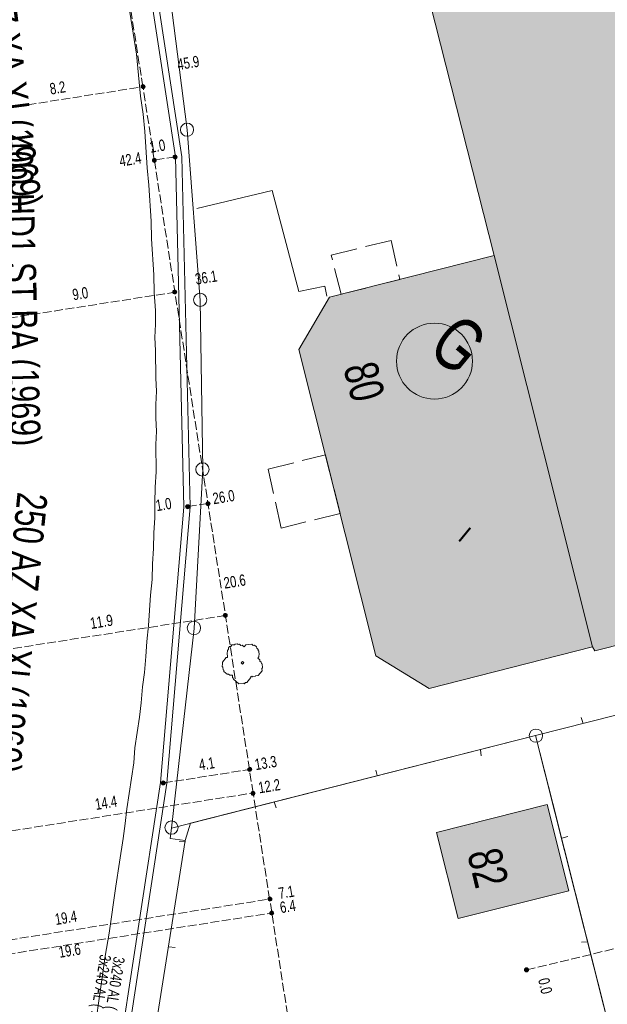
# Model space of a CAD drawing. Header units: metres. Extents: x -740 to 758, y -633 to 854.
# Tile 62 of 256: x -539 to -512, y -8 to 39. Entities that reach past the tile are written whole.
import ezdxf

# ---------------------------------------------------------------- set-up
doc = ezdxf.new("R2010")
doc.units = ezdxf.units.M
doc.header["$MEASUREMENT"] = 0
doc.linetypes.add('1248_416', pattern=[1.664, 1.248, -0.416])
doc.linetypes.add('416_125', pattern=[0.5408, 0.416, -0.1248])
for name, color, linetype in [('Gas.LOVION', 7, 'Continuous'), ('Grundkarte.LOVION', 7, 'Continuous'), ('Grundkarte_Text.LOVION', 7, 'Continuous'), ('Strom.LOVION', 7, 'Continuous'), ('StromBemass.LOVION', 7, 'Continuous'), ('Wasser.LOVION', 7, 'Continuous')]:
    doc.layers.add(name, color=color, linetype=linetype)
doc.styles.add('ERSTELLTER_STIL_1', font='arial.ttf')

msp = doc.modelspace()

# ---------------------------------------------------------------- hatches: boundary and pattern name
at = {"layer": 'Grundkarte.LOVION', "linetype": 'Continuous', "lineweight": 18}
for points in [[(-498.458, 56.573), (-522.683, 50.421), (-516.86, 27.434), (-512.217, 8.973), (-512.109, 8.776), (-487.91, 14.896)], [(-526.06, 22.988), (-522.43, 8.536), (-519.916, 7.008), (-512.217, 8.973), (-516.86, 27.434), (-524.617, 25.464)], [(-513.337, -2.545), (-514.356, 1.522), (-519.577, 0.214), (-518.559, -3.854)]]:
    msp.add_hatch(color=254, dxfattribs=at).paths.add_polyline_path(points)
at = {"layer": 'StromBemass.LOVION', "linetype": 'Continuous', "lineweight": 13}
for points in [[(-533.338, 35.338), (-533.331, 35.347), (-533.326, 35.357), (-533.321, 35.368), (-533.318, 35.38), (-533.317, 35.391), (-533.317, 35.403), (-533.319, 35.414), (-533.321, 35.426), (-533.326, 35.437), (-533.331, 35.447), (-533.338, 35.456), (-533.346, 35.465), (-533.355, 35.472), (-533.365, 35.478), (-533.376, 35.483), (-533.387, 35.487), (-533.399, 35.489), (-533.41, 35.49), (-533.422, 35.489), (-533.433, 35.487), (-533.444, 35.483), (-533.455, 35.478), (-533.465, 35.472), (-533.474, 35.464), (-533.482, 35.456), (-533.489, 35.446), (-533.494, 35.436), (-533.498, 35.425), (-533.501, 35.414), (-533.503, 35.402), (-533.503, 35.391), (-533.501, 35.379), (-533.498, 35.368), (-533.494, 35.357), (-533.488, 35.347), (-533.481, 35.337), (-533.473, 35.329), (-533.464, 35.321), (-533.454, 35.315), (-533.444, 35.31), (-533.433, 35.306), (-533.421, 35.304), (-533.41, 35.304), (-533.398, 35.304), (-533.386, 35.307), (-533.375, 35.31), (-533.365, 35.315), (-533.355, 35.322), (-533.346, 35.329)], [(-531.825, 32.02), (-531.818, 32.03), (-531.812, 32.04), (-531.808, 32.051), (-531.805, 32.063), (-531.803, 32.075), (-531.803, 32.086), (-531.805, 32.098), (-531.808, 32.11), (-531.812, 32.121), (-531.818, 32.131), (-531.825, 32.141), (-531.833, 32.149), (-531.842, 32.157), (-531.852, 32.163), (-531.863, 32.168), (-531.874, 32.172), (-531.886, 32.174), (-531.898, 32.175), (-531.91, 32.174), (-531.921, 32.172), (-531.933, 32.168), (-531.943, 32.163), (-531.953, 32.157), (-531.962, 32.149), (-531.971, 32.14), (-531.977, 32.131), (-531.983, 32.12), (-531.987, 32.109), (-531.99, 32.098), (-531.992, 32.086), (-531.992, 32.074), (-531.99, 32.062), (-531.987, 32.051), (-531.983, 32.04), (-531.977, 32.029), (-531.97, 32.02), (-531.962, 32.011), (-531.953, 32.004), (-531.943, 31.997), (-531.932, 31.992), (-531.921, 31.989), (-531.909, 31.986), (-531.897, 31.986), (-531.885, 31.987), (-531.874, 31.989), (-531.862, 31.992), (-531.852, 31.998), (-531.842, 32.004), (-531.833, 32.012)], [(-532.808, 31.855), (-532.801, 31.865), (-532.795, 31.875), (-532.791, 31.886), (-532.788, 31.897), (-532.786, 31.909), (-532.787, 31.921), (-532.788, 31.932), (-532.791, 31.944), (-532.795, 31.955), (-532.801, 31.965), (-532.808, 31.974), (-532.816, 31.983), (-532.825, 31.99), (-532.835, 31.997), (-532.846, 32.002), (-532.857, 32.005), (-532.868, 32.007), (-532.88, 32.008), (-532.892, 32.007), (-532.903, 32.005), (-532.914, 32.001), (-532.925, 31.996), (-532.935, 31.99), (-532.944, 31.983), (-532.952, 31.974), (-532.959, 31.964), (-532.964, 31.954), (-532.969, 31.943), (-532.972, 31.932), (-532.973, 31.92), (-532.973, 31.908), (-532.972, 31.897), (-532.969, 31.885), (-532.964, 31.875), (-532.959, 31.864), (-532.952, 31.855), (-532.944, 31.846), (-532.934, 31.839), (-532.925, 31.833), (-532.914, 31.828), (-532.903, 31.824), (-532.891, 31.822), (-532.879, 31.821), (-532.868, 31.822), (-532.856, 31.824), (-532.845, 31.828), (-532.834, 31.833), (-532.825, 31.839), (-532.816, 31.847)], [(-531.842, 25.647), (-531.835, 25.657), (-531.829, 25.667), (-531.825, 25.678), (-531.822, 25.689), (-531.821, 25.701), (-531.821, 25.713), (-531.822, 25.724), (-531.825, 25.736), (-531.829, 25.746), (-531.835, 25.757), (-531.842, 25.766), (-531.85, 25.775), (-531.859, 25.782), (-531.869, 25.788), (-531.88, 25.793), (-531.891, 25.797), (-531.902, 25.799), (-531.914, 25.8), (-531.925, 25.799), (-531.937, 25.797), (-531.948, 25.793), (-531.959, 25.788), (-531.968, 25.782), (-531.977, 25.774), (-531.985, 25.766), (-531.992, 25.756), (-531.998, 25.746), (-532.002, 25.735), (-532.005, 25.724), (-532.006, 25.712), (-532.006, 25.7), (-532.005, 25.689), (-532.002, 25.677), (-531.998, 25.667), (-531.992, 25.656), (-531.985, 25.647), (-531.977, 25.638), (-531.968, 25.631), (-531.958, 25.625), (-531.947, 25.62), (-531.936, 25.616), (-531.925, 25.614), (-531.913, 25.613), (-531.902, 25.614), (-531.89, 25.616), (-531.879, 25.62), (-531.868, 25.625), (-531.859, 25.631), (-531.85, 25.639)], [(-530.276, 15.658), (-530.269, 15.668), (-530.263, 15.678), (-530.259, 15.689), (-530.256, 15.701), (-530.254, 15.713), (-530.255, 15.725), (-530.256, 15.737), (-530.259, 15.748), (-530.264, 15.76), (-530.269, 15.77), (-530.276, 15.78), (-530.285, 15.789), (-530.294, 15.796), (-530.304, 15.803), (-530.315, 15.808), (-530.327, 15.811), (-530.338, 15.814), (-530.35, 15.814), (-530.362, 15.813), (-530.374, 15.811), (-530.386, 15.807), (-530.396, 15.802), (-530.407, 15.796), (-530.416, 15.788), (-530.424, 15.779), (-530.431, 15.77), (-530.437, 15.759), (-530.441, 15.748), (-530.444, 15.736), (-530.446, 15.724), (-530.446, 15.712), (-530.444, 15.7), (-530.441, 15.689), (-530.437, 15.678), (-530.431, 15.667), (-530.424, 15.657), (-530.415, 15.649), (-530.406, 15.641), (-530.396, 15.635), (-530.385, 15.629), (-530.374, 15.626), (-530.362, 15.624), (-530.35, 15.623), (-530.338, 15.624), (-530.326, 15.626), (-530.315, 15.63), (-530.304, 15.635), (-530.294, 15.641), (-530.284, 15.649)], [(-531.233, 15.515), (-531.226, 15.524), (-531.221, 15.535), (-531.216, 15.546), (-531.213, 15.558), (-531.212, 15.57), (-531.212, 15.581), (-531.213, 15.593), (-531.216, 15.605), (-531.221, 15.616), (-531.227, 15.626), (-531.234, 15.636), (-531.242, 15.645), (-531.251, 15.652), (-531.261, 15.659), (-531.272, 15.664), (-531.283, 15.667), (-531.295, 15.67), (-531.307, 15.67), (-531.319, 15.67), (-531.331, 15.667), (-531.342, 15.664), (-531.353, 15.658), (-531.363, 15.652), (-531.372, 15.644), (-531.38, 15.636), (-531.387, 15.626), (-531.393, 15.615), (-531.397, 15.604), (-531.4, 15.593), (-531.402, 15.581), (-531.402, 15.569), (-531.4, 15.557), (-531.397, 15.545), (-531.393, 15.534), (-531.387, 15.524), (-531.38, 15.514), (-531.372, 15.506), (-531.362, 15.498), (-531.352, 15.492), (-531.342, 15.487), (-531.33, 15.483), (-531.318, 15.481), (-531.306, 15.48), (-531.295, 15.481), (-531.283, 15.483), (-531.271, 15.487), (-531.261, 15.492), (-531.251, 15.498), (-531.241, 15.506)], [(-529.465, 10.393), (-529.458, 10.402), (-529.453, 10.413), (-529.449, 10.424), (-529.446, 10.435), (-529.444, 10.447), (-529.444, 10.458), (-529.446, 10.47), (-529.449, 10.481), (-529.453, 10.492), (-529.459, 10.503), (-529.466, 10.512), (-529.474, 10.521), (-529.483, 10.528), (-529.493, 10.534), (-529.503, 10.539), (-529.515, 10.543), (-529.526, 10.545), (-529.538, 10.546), (-529.55, 10.545), (-529.561, 10.543), (-529.572, 10.539), (-529.583, 10.534), (-529.593, 10.528), (-529.602, 10.52), (-529.61, 10.512), (-529.617, 10.502), (-529.622, 10.492), (-529.627, 10.481), (-529.629, 10.469), (-529.631, 10.458), (-529.631, 10.446), (-529.629, 10.434), (-529.626, 10.423), (-529.622, 10.412), (-529.616, 10.402), (-529.609, 10.392), (-529.601, 10.384), (-529.592, 10.376), (-529.582, 10.37), (-529.572, 10.365), (-529.561, 10.362), (-529.549, 10.359), (-529.537, 10.359), (-529.526, 10.36), (-529.514, 10.362), (-529.503, 10.365), (-529.492, 10.37), (-529.482, 10.377), (-529.473, 10.384)], [(-528.31, 3.126), (-528.303, 3.136), (-528.297, 3.146), (-528.293, 3.157), (-528.29, 3.168), (-528.289, 3.18), (-528.289, 3.191), (-528.29, 3.203), (-528.293, 3.214), (-528.297, 3.225), (-528.303, 3.235), (-528.31, 3.244), (-528.318, 3.253), (-528.327, 3.26), (-528.337, 3.266), (-528.347, 3.271), (-528.358, 3.275), (-528.37, 3.277), (-528.381, 3.278), (-528.393, 3.277), (-528.404, 3.275), (-528.416, 3.271), (-528.426, 3.266), (-528.436, 3.26), (-528.445, 3.252), (-528.453, 3.244), (-528.46, 3.234), (-528.465, 3.224), (-528.469, 3.213), (-528.472, 3.202), (-528.474, 3.191), (-528.474, 3.179), (-528.472, 3.167), (-528.469, 3.156), (-528.465, 3.145), (-528.459, 3.135), (-528.452, 3.126), (-528.444, 3.117), (-528.435, 3.11), (-528.425, 3.104), (-528.415, 3.099), (-528.404, 3.095), (-528.392, 3.093), (-528.381, 3.092), (-528.369, 3.093), (-528.358, 3.095), (-528.347, 3.099), (-528.336, 3.104), (-528.326, 3.11), (-528.317, 3.118)], [(-532.377, 2.486), (-532.37, 2.496), (-532.365, 2.506), (-532.36, 2.517), (-532.358, 2.529), (-532.356, 2.54), (-532.356, 2.552), (-532.358, 2.564), (-532.361, 2.575), (-532.365, 2.586), (-532.371, 2.596), (-532.378, 2.606), (-532.386, 2.615), (-532.395, 2.622), (-532.405, 2.628), (-532.416, 2.633), (-532.427, 2.637), (-532.438, 2.639), (-532.45, 2.64), (-532.462, 2.639), (-532.474, 2.637), (-532.485, 2.633), (-532.495, 2.628), (-532.505, 2.622), (-532.514, 2.614), (-532.522, 2.605), (-532.529, 2.596), (-532.535, 2.586), (-532.539, 2.575), (-532.542, 2.563), (-532.544, 2.551), (-532.544, 2.54), (-532.542, 2.528), (-532.539, 2.517), (-532.535, 2.506), (-532.529, 2.495), (-532.522, 2.486), (-532.514, 2.477), (-532.505, 2.47), (-532.495, 2.463), (-532.484, 2.458), (-532.473, 2.455), (-532.461, 2.453), (-532.45, 2.452), (-532.438, 2.453), (-532.426, 2.455), (-532.415, 2.459), (-532.404, 2.464), (-532.394, 2.47), (-532.385, 2.478)], [(-528.151, 2.002), (-528.144, 2.012), (-528.138, 2.022), (-528.134, 2.033), (-528.131, 2.045), (-528.129, 2.057), (-528.129, 2.069), (-528.131, 2.08), (-528.134, 2.092), (-528.138, 2.103), (-528.144, 2.114), (-528.151, 2.123), (-528.159, 2.132), (-528.169, 2.139), (-528.179, 2.146), (-528.19, 2.151), (-528.201, 2.154), (-528.213, 2.157), (-528.225, 2.157), (-528.236, 2.157), (-528.248, 2.154), (-528.259, 2.151), (-528.27, 2.145), (-528.28, 2.139), (-528.289, 2.131), (-528.298, 2.123), (-528.305, 2.113), (-528.31, 2.103), (-528.315, 2.091), (-528.318, 2.08), (-528.319, 2.068), (-528.319, 2.056), (-528.317, 2.044), (-528.314, 2.033), (-528.31, 2.022), (-528.304, 2.011), (-528.297, 2.002), (-528.289, 1.993), (-528.28, 1.985), (-528.27, 1.979), (-528.259, 1.974), (-528.248, 1.97), (-528.236, 1.968), (-528.224, 1.967), (-528.212, 1.968), (-528.2, 1.97), (-528.189, 1.974), (-528.178, 1.979), (-528.168, 1.986), (-528.159, 1.993)], [(-527.359, -2.993), (-527.352, -2.983), (-527.346, -2.973), (-527.342, -2.961), (-527.339, -2.95), (-527.338, -2.938), (-527.338, -2.926), (-527.339, -2.915), (-527.342, -2.903), (-527.347, -2.892), (-527.352, -2.882), (-527.359, -2.872), (-527.368, -2.864), (-527.377, -2.856), (-527.387, -2.85), (-527.398, -2.845), (-527.409, -2.841), (-527.42, -2.839), (-527.432, -2.838), (-527.444, -2.839), (-527.456, -2.841), (-527.467, -2.845), (-527.478, -2.85), (-527.488, -2.856), (-527.497, -2.864), (-527.505, -2.873), (-527.512, -2.882), (-527.518, -2.893), (-527.522, -2.904), (-527.525, -2.915), (-527.526, -2.927), (-527.526, -2.939), (-527.525, -2.951), (-527.522, -2.962), (-527.517, -2.973), (-527.512, -2.983), (-527.505, -2.993), (-527.496, -3.002), (-527.487, -3.009), (-527.477, -3.015), (-527.466, -3.02), (-527.455, -3.024), (-527.444, -3.026), (-527.432, -3.027), (-527.42, -3.026), (-527.408, -3.024), (-527.397, -3.02), (-527.386, -3.015), (-527.376, -3.009), (-527.367, -3.001)], [(-527.27, -3.654), (-527.263, -3.644), (-527.258, -3.634), (-527.253, -3.623), (-527.25, -3.612), (-527.249, -3.6), (-527.249, -3.589), (-527.251, -3.577), (-527.254, -3.566), (-527.258, -3.555), (-527.263, -3.545), (-527.27, -3.536), (-527.278, -3.527), (-527.287, -3.52), (-527.297, -3.514), (-527.308, -3.509), (-527.319, -3.505), (-527.33, -3.503), (-527.342, -3.502), (-527.353, -3.503), (-527.365, -3.505), (-527.376, -3.509), (-527.386, -3.514), (-527.396, -3.52), (-527.405, -3.528), (-527.413, -3.536), (-527.42, -3.546), (-527.425, -3.556), (-527.429, -3.567), (-527.432, -3.578), (-527.434, -3.589), (-527.434, -3.601), (-527.432, -3.613), (-527.429, -3.624), (-527.425, -3.635), (-527.419, -3.645), (-527.413, -3.654), (-527.405, -3.663), (-527.396, -3.67), (-527.386, -3.676), (-527.375, -3.681), (-527.364, -3.685), (-527.353, -3.687), (-527.341, -3.687), (-527.33, -3.687), (-527.318, -3.684), (-527.307, -3.681), (-527.297, -3.676), (-527.287, -3.67), (-527.278, -3.662)], [(-515.261, -6.329), (-515.254, -6.319), (-515.248, -6.309), (-515.244, -6.298), (-515.241, -6.286), (-515.24, -6.274), (-515.24, -6.262), (-515.241, -6.25), (-515.244, -6.239), (-515.249, -6.228), (-515.254, -6.217), (-515.261, -6.208), (-515.27, -6.199), (-515.279, -6.192), (-515.289, -6.185), (-515.3, -6.18), (-515.311, -6.176), (-515.323, -6.174), (-515.335, -6.174), (-515.347, -6.174), (-515.358, -6.177), (-515.37, -6.18), (-515.38, -6.185), (-515.391, -6.192), (-515.4, -6.2), (-515.408, -6.208), (-515.415, -6.218), (-515.421, -6.228), (-515.425, -6.239), (-515.428, -6.251), (-515.429, -6.263), (-515.429, -6.275), (-515.428, -6.287), (-515.425, -6.298), (-515.42, -6.309), (-515.414, -6.32), (-515.407, -6.329), (-515.399, -6.338), (-515.39, -6.346), (-515.38, -6.352), (-515.369, -6.357), (-515.358, -6.361), (-515.346, -6.363), (-515.334, -6.364), (-515.322, -6.363), (-515.31, -6.361), (-515.299, -6.357), (-515.288, -6.352), (-515.278, -6.345), (-515.269, -6.338)]]:
    msp.add_hatch(color=7, dxfattribs=at).paths.add_polyline_path(points)

# ---------------------------------------------------------------- linework, layer by layer
at = {"layer": 'Gas.LOVION', "color": 5, "linetype": 'Continuous', "lineweight": 18}
msp.add_circle((-519.671, 22.445), 1.791, dxfattribs=at)
at = {"layer": 'Grundkarte.LOVION', "color": 253, "linetype": 'Continuous', "lineweight": 18}
msp.add_lwpolyline([(-501.852, 123.333), (-497.862, 107.615), (-519.179, 102.25), (-497.862, 107.615), (-486.99, 64.433), (-474.589, 14.986), (-497.087, 9.299), (-514.91, 4.778), (-532.069, 0.411), (-531.009, 9.825), (-530.592, 17.343), (-530.721, 25.311), (-531.329, 33.35), (-532.589, 43.216), (-533.874, 51.219), (-534.097, 52.586), (-534.697, 56.31), (-535.206, 59.098), (-536.667, 67.083), (-538.567, 78.661)], dxfattribs=at)
at = {"layer": 'Grundkarte.LOVION', "color": 8, "linetype": 'Continuous', "lineweight": 18}
for points in [[(-514.91, 4.778), (-532.069, 0.411), (-531.009, 9.825), (-530.592, 17.343), (-530.721, 25.311), (-531.329, 33.35), (-532.589, 43.216), (-533.874, 51.219), (-534.097, 52.586), (-486.99, 64.433), (-474.589, 14.986), (-497.087, 9.299)], [(-498.458, 56.573), (-487.91, 14.896), (-512.109, 8.776), (-512.217, 8.973), (-516.86, 27.434), (-522.683, 50.421)], [(-526.06, 22.988), (-524.617, 25.464), (-516.86, 27.434), (-512.217, 8.973), (-519.916, 7.008), (-522.43, 8.536)], [(-494.07, -25.489), (-506.655, -27.961), (-514.91, 4.778), (-497.087, 9.299), (-494.464, -1.203), (-492.285, -9.886), (-488.65, -24.397)], [(-514.91, 4.778), (-506.655, -27.961), (-537.077, -33.92), (-535.621, -25.532), (-533.377, -12.514), (-531.421, -0.176), (-532.14, -0.069), (-532.069, 0.411)], [(-513.337, -2.545), (-518.559, -3.854), (-519.577, 0.214), (-514.356, 1.522)]]:
    msp.add_lwpolyline(points, close=True, dxfattribs=at)
for points in [[(-532.589, 43.216), (-531.329, 33.35), (-530.721, 25.311), (-530.592, 17.343), (-531.009, 9.825), (-532.069, 0.411), (-532.14, -0.069), (-531.421, -0.176), (-533.377, -12.514), (-535.621, -25.532), (-537.077, -33.92), (-537.845, -38.458), (-539.832, -50.179), (-541.269, -60.575), (-542.056, -68.544), (-542.511, -75.977), (-542.456, -82.592), (-541.99, -89.167), (-541.036, -95.606), (-539.528, -101.961), (-537.416, -107.843)], [(-532.589, 43.216), (-531.329, 33.35), (-530.721, 25.311), (-530.592, 17.343), (-531.009, 9.825), (-532.069, 0.411), (-532.14, -0.069), (-531.421, -0.176), (-533.377, -12.514), (-535.621, -25.532), (-537.077, -33.92), (-537.845, -38.458), (-539.832, -50.179), (-541.269, -60.575), (-542.056, -68.544), (-542.511, -75.977), (-542.456, -82.592), (-541.99, -89.167), (-541.036, -95.606), (-539.528, -101.961)], [(-535.675, -8.956), (-535.203, -5.629), (-535.013, -4.547), (-534.698, -2.329), (-534.514, -1.187), (-534.356, -0.078), (-534.249, 0.641), (-534.169, 1.329), (-533.848, 3.488), (-533.799, 4.202), (-533.586, 5.642), (-533.505, 6.33), (-533.43, 7.076), (-533.35, 7.764), (-533.275, 8.51), (-533.226, 9.224), (-533.152, 9.97), (-533.055, 11.398), (-532.98, 12.144), (-532.964, 12.885), (-532.915, 13.599), (-532.899, 14.339), (-532.851, 15.054), (-532.861, 15.762), (-532.844, 16.502), (-532.796, 17.216), (-532.805, 18.516), (-532.777, 19.139), (-532.808, 19.757), (-532.812, 20.407), (-532.785, 21.03), (-532.816, 21.648), (-532.824, 22.948), (-532.855, 23.565), (-532.827, 24.189), (-532.832, 24.838), (-532.886, 25.69), (-532.907, 26.516), (-533.015, 28.219), (-533.036, 29.045), (-533.144, 30.749), (-533.224, 31.568), (-533.331, 33.272), (-533.411, 34.092), (-533.524, 34.938), (-533.718, 36.929), (-534.03, 38.908)], [(-524.74, 25.511), (-524.845, 25.974), (-526.063, 25.737), (-527.325, 30.49), (-530.878, 29.64)], [(-479.165, -22.554), (-472.897, 1.911), (-474.861, 4.763), (-475.794, 8.869), (-473.441, 9.897), (-474.589, 14.986), (-497.087, 9.299), (-514.91, 4.778), (-531.176, 0.646), (-531.421, -0.176), (-533.377, -12.514), (-535.621, -25.532), (-537.077, -33.92), (-506.655, -27.961)], [(-512.748, 5.64), (-512.661, 5.353)], [(-514.91, 4.778), (-514.095, 1.577), (-506.655, -27.961)], [(-517.477, 3.818), (-517.505, 4.111)], [(-522.436, 3.156), (-522.381, 2.895)], [(-527.138, 1.366), (-527.225, 1.653)], [(-513.381, 0.022), (-513.668, -0.066)], [(-531.713, -0.204), (-531.415, -0.234)], [(-512.745, -4.97), (-512.453, -4.942)], [(-531.903, -5.218), (-532.202, -5.188)]]:
    msp.add_lwpolyline(points, dxfattribs=at)
at = {"layer": 'Grundkarte.LOVION', "color": 8, "linetype": '1248_416', "lineweight": 18}
for points in [[(-521.299, 26.291), (-524.07, 25.606), (-524.546, 27.451), (-521.717, 28.142)], [(-524.122, 15.257), (-526.892, 14.572), (-527.518, 17.348), (-524.807, 18.027)]]:
    msp.add_lwpolyline(points, close=True, dxfattribs=at)
at = {"layer": 'Grundkarte.LOVION', "color": 253, "linetype": 'Continuous', "lineweight": 18}
msp.add_lwpolyline([(-494.07, -25.489), (-506.655, -27.961), (-537.077, -33.92), (-535.621, -25.532), (-533.377, -12.514), (-531.421, -0.176), (-532.14, -0.069), (-532.069, 0.411), (-514.91, 4.778), (-497.087, 9.299), (-494.464, -1.203), (-492.285, -9.886), (-488.65, -24.397)], close=True, dxfattribs=at)
at = {"layer": 'Grundkarte.LOVION', "color": 9, "linetype": 'Continuous', "lineweight": 18}
for points in [[(-528.336, 7.574), (-528.33, 7.515), (-528.515, 7.29), (-528.574, 7.285), (-528.627, 7.22), (-528.659, 7.247), (-528.893, 7.224), (-529.15, 7.435), (-529.156, 7.494), (-529.188, 7.52), (-529.199, 7.637), (-529.317, 7.626), (-529.381, 7.679), (-529.439, 7.673), (-529.6, 7.805), (-529.606, 7.864), (-529.638, 7.89), (-529.649, 8.007), (-529.682, 8.034), (-529.687, 8.092), (-529.661, 8.124), (-529.672, 8.241), (-529.487, 8.466), (-529.429, 8.472), (-529.452, 8.706), (-529.425, 8.738), (-529.431, 8.797), (-529.378, 8.861), (-529.384, 8.92), (-529.331, 8.984), (-529.273, 8.99), (-529.22, 9.054), (-529.103, 9.065), (-529.076, 9.098), (-528.959, 9.109), (-528.927, 9.083), (-528.868, 9.088), (-528.804, 9.036), (-528.746, 9.041), (-528.649, 8.962), (-528.57, 9.058), (-528.277, 9.087), (-528.213, 9.034), (-528.154, 9.04), (-528.058, 8.961), (-528.052, 8.902), (-527.988, 8.849), (-527.982, 8.791), (-527.95, 8.764), (-527.933, 8.589), (-527.959, 8.557), (-527.954, 8.498), (-528.006, 8.434), (-527.91, 8.355), (-527.904, 8.296), (-527.84, 8.243), (-527.834, 8.185), (-527.802, 8.158), (-527.785, 7.983), (-527.811, 7.95), (-527.8, 7.833), (-527.985, 7.608), (-528.102, 7.597), (-528.128, 7.565), (-528.245, 7.553), (-528.278, 7.58)], [(-528.692, 8.189), (-528.718, 8.157), (-528.783, 8.21), (-528.756, 8.242), (-528.73, 8.274), (-528.665, 8.222)]]:
    msp.add_lwpolyline(points, close=True, dxfattribs=at)
for centre, radius in [((-531.338, 33.363), 0.311), ((-530.718, 25.338), 0.314), ((-530.611, 17.339), 0.313), ((-531.01, 9.857), 0.314), ((-514.887, 4.777), 0.314), ((-532.07, 0.44), 0.313)]:
    msp.add_circle(centre, radius, dxfattribs=at)
at = {"layer": 'Strom.LOVION', "color": 1, "linetype": 'Continuous', "lineweight": 18}
for points in [[(-535.676, -17.409), (-534.4, -11.27), (-532.291, 2.532), (-531.187, 15.571), (-531.589, 32.083), (-536.153, 61.976), (-538.818, 78.355)], [(-539.082, 78.034), (-536.458, 61.931), (-531.885, 32.083), (-531.496, 15.555), (-532.59, 2.562), (-534.701, -11.21), (-535.778, -16.518)]]:
    msp.add_lwpolyline(points, dxfattribs=at)
at = {"layer": 'StromBemass.LOVION', "color": 7, "linetype": '416_125', "lineweight": 13}
for points in [[(-526.355, -9.966), (-527.442, -2.934), (-528.227, 2.072), (-528.394, 3.179), (-533.42, 35.391), (-535.542, 48.928), (-537.4, 60.982), (-537.725, 62.945), (-539.914, 77.021)], [(-541.526, 34.111), (-533.42, 35.391)], [(-531.885, 32.083), (-532.875, 31.928)], [(-540.805, 24.31), (-531.911, 25.697)], [(-531.307, 15.589), (-530.36, 15.726)], [(-541.135, 8.643), (-529.533, 10.442)], [(-532.441, 2.547), (-528.394, 3.179)], [(-542.287, -0.13), (-528.227, 2.072)], [(-515.323, -6.272), (-502.589, -3.194), (-495.211, -1.423), (-494.129, -1.155), (-486.089, 0.798)], [(-546.698, -5.955), (-527.442, -2.934)], [(-546.794, -6.629), (-527.333, -3.589)]]:
    msp.add_lwpolyline(points, dxfattribs=at)
at = {"layer": 'StromBemass.LOVION', "color": 7, "linetype": 'Continuous', "lineweight": 13}
for centre, radius in [((-533.41, 35.397), 0.0931), ((-531.898, 32.08), 0.0945), ((-532.88, 31.915), 0.0935), ((-531.914, 25.706), 0.0931), ((-530.35, 15.719), 0.0957), ((-531.307, 15.575), 0.0952), ((-529.538, 10.452), 0.0935), ((-528.381, 3.185), 0.0926), ((-532.45, 2.546), 0.0939), ((-528.224, 2.062), 0.095), ((-527.432, -2.933), 0.0944), ((-527.341, -3.595), 0.0925), ((-515.334, -6.269), 0.095)]:
    msp.add_circle(centre, radius, dxfattribs=at)

# ---------------------------------------------------------------- texts
at = {"layer": 'Gas.LOVION', "color": 1, "linetype": 'Continuous', "lineweight": 18, "insert": (-540.486, 33.127), "char_height": 1.42279, "attachment_point": 7, "rotation": 271.5848, "style": 'ERSTELLTER_STIL_1'}
msp.add_mtext('{\\A1;\\W0.72072x;400 HD1 ST BA (1969)}', dxfattribs=at)
at = {"layer": 'Gas.LOVION', "color": 5, "linetype": 'Continuous', "lineweight": 18, "insert": (-520.093, 22.872), "char_height": 2.48983, "attachment_point": 7, "rotation": 320.5841, "style": 'ERSTELLTER_STIL_1'}
msp.add_mtext('{\\A1;\\W0.71561x;G}', dxfattribs=at)
at = {"layer": 'Grundkarte_Text.LOVION', "color": 8, "linetype": 'Continuous', "lineweight": 18, "char_height": 1.60082, "attachment_point": 7, "style": 'ERSTELLTER_STIL_1'}
for s, insert, rotation in [('{\\A1;\\W0.71559x;80}', (-523.999, 22.14), 284.2079), ('{\\A1;\\W0.71560x;82}', (-518.157, -0.785), 283.713)]:
    msp.add_mtext(s, dxfattribs=dict(at, insert=insert, rotation=rotation))
at = {"layer": 'Grundkarte_Text.LOVION', "color": 7, "linetype": 'Continuous', "lineweight": 13, "insert": (-518.619, 14.032), "char_height": 0.83073, "attachment_point": 7, "rotation": 320.584, "style": 'ERSTELLTER_STIL_1'}
msp.add_mtext('{\\A1;\\W0.89451x;I}', dxfattribs=at)
at = {"layer": 'Strom.LOVION', "color": 1, "linetype": 'Continuous', "lineweight": 18, "char_height": 0.53355, "attachment_point": 7, "rotation": 261.2459, "style": 'ERSTELLTER_STIL_1'}
for insert in [(-535.595, -5.501), (-534.949, -5.6)]:
    msp.add_mtext('{\\A1;\\W0.70164x;3x240 AL ( 12.1979 ) }', dxfattribs=dict(at, insert=insert))
at = {"layer": 'StromBemass.LOVION', "color": 7, "linetype": 'Continuous', "lineweight": 13, "attachment_point": 7, "style": 'ERSTELLTER_STIL_1'}
for s, insert, char_height, rotation in [('{\\A1;\\W0.71558x;45.9}', (-531.749, 36.164), 0.53355, 9.2438), ('{\\A1;\\W0.71558x;8.2}', (-537.762, 35.01), 0.53355, 9.244), ('{\\A1;\\W0.71558x;1.0}', (-533.058, 32.264), 0.53355, 9.244), ('{\\A1;\\W0.71558x;42.4}', (-534.481, 31.615), 0.53355, 9.244), ('{\\A1;\\W0.71559x;36.1}', (-530.906, 26.038), 0.53353, 9.2442), ('{\\A1;\\W0.71558x;9.0}', (-536.695, 25.302), 0.53355, 9.244), ('{\\A1;\\W0.71558x;26.0}', (-530.081, 15.683), 0.53355, 9.244), ('{\\A1;\\W0.71558x;1.0}', (-532.764, 15.357), 0.53355, 9.244), ('{\\A1;\\W0.71558x;20.6}', (-529.559, 11.7), 0.53355, 9.244), ('{\\A1;\\W0.74395x;11.9}', (-535.859, 9.798), 0.53355, 9.244), ('{\\A1;\\W0.71558x;4.1}', (-530.732, 3.132), 0.53355, 9.244), ('{\\A1;\\W0.71558x;13.3}', (-528.095, 3.139), 0.53355, 9.244), ('{\\A1;\\W0.71558x;12.2}', (-527.928, 2.051), 0.53355, 9.2438), ('{\\A1;\\W0.71558x;14.4}', (-535.626, 1.269), 0.53355, 9.244), ('{\\A1;\\W0.71558x;7.1}', (-526.982, -2.93), 0.53355, 9.2438), ('{\\A1;\\W0.71558x;6.4}', (-526.91, -3.608), 0.53355, 9.244), ('{\\A1;\\W0.71558x;19.4}', (-537.518, -4.166), 0.53355, 9.244), ('{\\A1;\\W0.71558x;19.6}', (-537.337, -5.714), 0.53355, 9.2438), ('{\\A1;\\W0.71558x;0.0}', (-514.798, -6.731), 0.53355, 283.2448)]:
    msp.add_mtext(s, dxfattribs=dict(at, insert=insert, char_height=char_height, rotation=rotation))
at = {"layer": 'Wasser.LOVION', "color": 150, "linetype": 'Continuous', "lineweight": 18, "char_height": 1.42279, "attachment_point": 7, "style": 'ERSTELLTER_STIL_1'}
for insert, rotation in [((-541.716, 42.765), 277.4532), ((-539.751, 16.336), 264.3441)]:
    msp.add_mtext('{\\A1;\\W0.72425x;250 AZ XA XI (1969)}', dxfattribs=dict(at, insert=insert, rotation=rotation))

doc.saveas('drawing.dxf')
